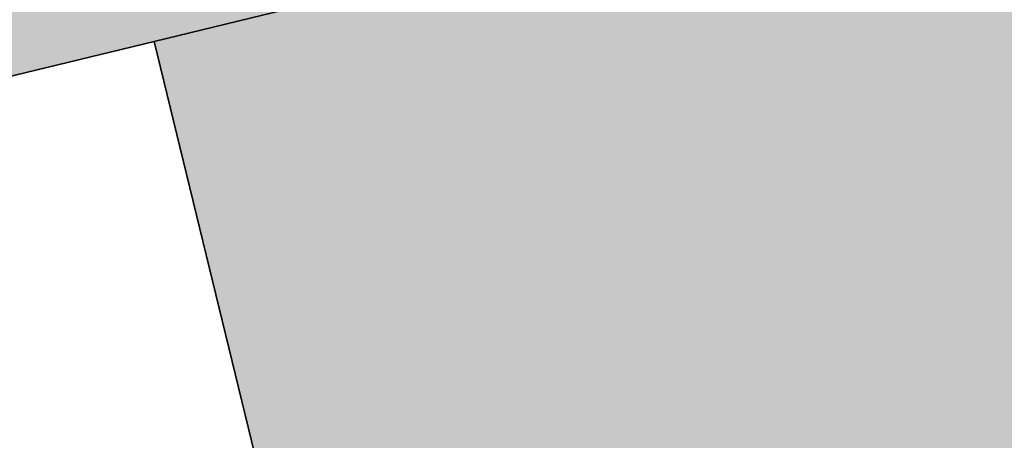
# Model space of a CAD drawing. Header units: millimetres. Extents: x 234268570 to 234468570, y 557551952 to 557751952.
# Tile 13 of 36: x 234279642 to 234283578, y 557698594 to 557700275. Entities that reach past the tile are written whole.
import ezdxf

# ---------------------------------------------------------------- set-up
doc = ezdxf.new("R2010")
doc.units = ezdxf.units.MM
doc.header["$LTSCALE"] = 500
for name, color, linetype in [('BEGROEIDTERREINDEEL', 8, 'CONTINUOUS'), ('BL$1----_ARCERING', 8, 'CONTINUOUS'), ('WEGDEEL', 8, 'CONTINUOUS')]:
    doc.layers.add(name, color=color, linetype=linetype)

msp = doc.modelspace()

# ---------------------------------------------------------------- hatches: boundary and pattern name
at = {"layer": 'BL$1----_ARCERING', "linetype": 'Continuous'}
h = msp.add_hatch(dxfattribs=at)
h.set_pattern_fill('AR-B88', color=8, scale=3, angle=284)
h.set_pattern_definition([(284, (0, 0), (591.4922747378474, 147.4755875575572), []), (14.00000000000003, (0, 0), (517.7544809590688, 443.221724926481), [609.5999999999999, -609.5999999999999])])
h.paths.add_polyline_path([(234306950.1165402, 557641627), (234307246.1165402, 557640345), (234307401.1165402, 557639646), (234308820.1165402, 557639973), (234308366.1165402, 557641942), (234308361.1165402, 557641966), (234308356.1165402, 557641991), (234308351.1165402, 557642016), (234308347.1165402, 557642040), (234308344.1165402, 557642065), (234308340.1165402, 557642090), (234308337.1165402, 557642115), (234308335.1165402, 557642140), (234308333.1165402, 557642165), (234308331.1165402, 557642190), (234308329.1165402, 557642215), (234308329.1165402, 557642240), (234308328.1165402, 557642265), (234308328.1165402, 557642290), (234308328.1165402, 557642315), (234308329.1165402, 557642340), (234308330.1165402, 557642365), (234308331.1165402, 557642390), (234308333.1165402, 557642415), (234308335.1165402, 557642440), (234308338.1165402, 557642465), (234308341.1165402, 557642489), (234308344.1165402, 557642514), (234308348.1165402, 557642539), (234308352.1165402, 557642564), (234308357.1165402, 557642588), (234308362.1165402, 557642613), (234308367.1165402, 557642637), (234308373.1165402, 557642662), (234308379.1165402, 557642686), (234308385.1165402, 557642710), (234308392.1165402, 557642734), (234308399.1165402, 557642758), (234308407.1165402, 557642782), (234308415.1165402, 557642806), (234308423.1165402, 557642829), (234308432.1165402, 557642853), (234308441.1165402, 557642876), (234308451.1165402, 557642899), (234308461.1165402, 557642922), (234308471.1165402, 557642945), (234308482.1165402, 557642968), (234308492.1165402, 557642990), (234308504.1165402, 557643013), (234308515.1165402, 557643035), (234308527.1165402, 557643057), (234308540.1165402, 557643079), (234308552.1165402, 557643100), (234308565.1165402, 557643122), (234308579.1165402, 557643143), (234308593.1165402, 557643164), (234308607.1165402, 557643184), (234308621.1165402, 557643205), (234308636.1165402, 557643225), (234308651.1165402, 557643245), (234308666.1165402, 557643265), (234308682.1165402, 557643285), (234308697.1165402, 557643304), (234308714.1165402, 557643323), (234308730.1165402, 557643342), (234308747.1165402, 557643360), (234308764.1165402, 557643379), (234308782.1165402, 557643397), (234308799.1165402, 557643414), (234308817.1165402, 557643432), (234308835.1165402, 557643449), (234308854.1165402, 557643466), (234308873.1165402, 557643482), (234308892.1165402, 557643499), (234308911.1165402, 557643515), (234308931.1165402, 557643530), (234308950.1165402, 557643546), (234308970.1165402, 557643561), (234308991.1165402, 557643575), (234309011.1165402, 557643590), (234309032.1165402, 557643604), (234309053.1165402, 557643617), (234309074.1165402, 557643631), (234309095.1165402, 557643644), (234309117.1165402, 557643657), (234309139.1165402, 557643669), (234309161.1165402, 557643681), (234309183.1165402, 557643693), (234309205.1165402, 557643704), (234309228.1165402, 557643715), (234309250.1165402, 557643726), (234309273.1165402, 557643736), (234309296.1165402, 557643746), (234309319.1165402, 557643755), (234309343.1165402, 557643764), (234309366.1165402, 557643773), (234309390.1165402, 557643782), (234309413.1165402, 557643790), (234309437.1165402, 557643797), (234309461.1165402, 557643805), (234309485.1165402, 557643812), (234309509.1165402, 557643818), (234309534.1165402, 557643824), (234309558.1165402, 557643830), (234370932.1165402, 557658606), (234428477.1165402, 557672357), (234428132.1165402, 557673747), (234367008.1165402, 557659153), (234337363.1165402, 557652016), (234334570.1165402, 557651343), (234310076.1165402, 557645446), (234309224.1165402, 557645241), (234309221.1165402, 557645240), (234309218.1165402, 557645240), (234309216.1165402, 557645239), (234309213.1165402, 557645238), (234309210.1165402, 557645238), (234309207.1165402, 557645237), (234309204.1165402, 557645237), (234309201.1165402, 557645236), (234309199.1165402, 557645235), (234309196.1165402, 557645235), (234309193.1165402, 557645234), (234309190.1165402, 557645233), (234309187.1165402, 557645233), (234309184.1165402, 557645232), (234309182.1165402, 557645231), (234309179.1165402, 557645231), (234309176.1165402, 557645230), (234309173.1165402, 557645229), (234309170.1165402, 557645228), (234309168.1165402, 557645228), (234309165.1165402, 557645227), (234309162.1165402, 557645226), (234309159.1165402, 557645226), (234309156.1165402, 557645225), (234309153.1165402, 557645224), (234309151.1165402, 557645224), (234309148.1165402, 557645223), (234309145.1165402, 557645222), (234309142.1165402, 557645221), (234309139.1165402, 557645221), (234309137.1165402, 557645220), (234309134.1165402, 557645219), (234309131.1165402, 557645219), (234309128.1165402, 557645218), (234309125.1165402, 557645217), (234309123.1165402, 557645216), (234309120.1165402, 557645216), (234309117.1165402, 557645215), (234309114.1165402, 557645214), (234309111.1165402, 557645213), (234309109.1165402, 557645213), (234309106.1165402, 557645212), (234309103.1165402, 557645211), (234309100.1165402, 557645210), (234309097.1165402, 557645209), (234309095.1165402, 557645209), (234309092.1165402, 557645208), (234309089.1165402, 557645207), (234309086.1165402, 557645206), (234309083.1165402, 557645206), (234309081.1165402, 557645205), (234309078.1165402, 557645204), (234309075.1165402, 557645203), (234309072.1165402, 557645202), (234309070.1165402, 557645202), (234309067.1165402, 557645201), (234309064.1165402, 557645200), (234309061.1165402, 557645199), (234309058.1165402, 557645198), (234309056.1165402, 557645198), (234309053.1165402, 557645197), (234309050.1165402, 557645196), (234309047.1165402, 557645195), (234309045.1165402, 557645194), (234309042.1165402, 557645193), (234309039.1165402, 557645193), (234309036.1165402, 557645192), (234309033.1165402, 557645191), (234309031.1165402, 557645190), (234309028.1165402, 557645189), (234309025.1165402, 557645188), (234309022.1165402, 557645187), (234309020.1165402, 557645187), (234309017.1165402, 557645186), (234309014.1165402, 557645185), (234309011.1165402, 557645184), (234309009.1165402, 557645183), (234309006.1165402, 557645182), (234309003.1165402, 557645181), (234309000.1165402, 557645180), (234308997.1165402, 557645180), (234308995.1165402, 557645179), (234308992.1165402, 557645178), (234308989.1165402, 557645177), (234308986.1165402, 557645176), (234308984.1165402, 557645175), (234308981.1165402, 557645174), (234308978.1165402, 557645173), (234308975.1165402, 557645172), (234308973.1165402, 557645171), (234308970.1165402, 557645170), (234308967.1165402, 557645170), (234308964.1165402, 557645169), (234308962.1165402, 557645168), (234308959.1165402, 557645167), (234308956.1165402, 557645166), (234308953.1165402, 557645165), (234308951.1165402, 557645164), (234308948.1165402, 557645163), (234308905.1165402, 557645148), (234308863.1165402, 557645133), (234308821.1165402, 557645117), (234308779.1165402, 557645101), (234308738.1165402, 557645084), (234308696.1165402, 557645066), (234308655.1165402, 557645048), (234308615.1165402, 557645029), (234308574.1165402, 557645009), (234308534.1165402, 557644989), (234308494.1165402, 557644969), (234308454.1165402, 557644947), (234308415.1165402, 557644925), (234308376.1165402, 557644903), (234308338.1165402, 557644880), (234308299.1165402, 557644856), (234308261.1165402, 557644832), (234308224.1165402, 557644808), (234308187.1165402, 557644782), (234308150.1165402, 557644756), (234308114.1165402, 557644730), (234308077.1165402, 557644703), (234308042.1165402, 557644676), (234308007.1165402, 557644648), (234307972.1165402, 557644619), (234307938.1165402, 557644590), (234307904.1165402, 557644561), (234307870.1165402, 557644531), (234307837.1165402, 557644500), (234307805.1165402, 557644469), (234307772.1165402, 557644438), (234307741.1165402, 557644406), (234307710.1165402, 557644374), (234307679.1165402, 557644341), (234307649.1165402, 557644308), (234307619.1165402, 557644274), (234307590.1165402, 557644240), (234307561.1165402, 557644205), (234307533.1165402, 557644170), (234307505.1165402, 557644135), (234307478.1165402, 557644099), (234307452.1165402, 557644062), (234307426.1165402, 557644026), (234307400.1165402, 557643989), (234307375.1165402, 557643951), (234307351.1165402, 557643914), (234307327.1165402, 557643876), (234307304.1165402, 557643837), (234307281.1165402, 557643798), (234307259.1165402, 557643759), (234307237.1165402, 557643720), (234307216.1165402, 557643680), (234307196.1165402, 557643640), (234307176.1165402, 557643599), (234307157.1165402, 557643559), (234307139.1165402, 557643518), (234307121.1165402, 557643477), (234307103.1165402, 557643435), (234307087.1165402, 557643393), (234307071.1165402, 557643351), (234307055.1165402, 557643309), (234307040.1165402, 557643267), (234307026.1165402, 557643224), (234307012.1165402, 557643181), (234306999.1165402, 557643138), (234306987.1165402, 557643095), (234306976.1165402, 557643052), (234306965.1165402, 557643008), (234306954.1165402, 557642964), (234306944.1165402, 557642920), (234306935.1165402, 557642876), (234306927.1165402, 557642832), (234306919.1165402, 557642788), (234306912.1165402, 557642744), (234306906.1165402, 557642699), (234306900.1165402, 557642655), (234306895.1165402, 557642610), (234306890.1165402, 557642565), (234306886.1165402, 557642520), (234306883.1165402, 557642476), (234306881.1165402, 557642431), (234306879.1165402, 557642386), (234306878.1165402, 557642341), (234306877.1165402, 557642296), (234306878.1165402, 557642251), (234306878.1165402, 557642206), (234306880.1165402, 557642161), (234306882.1165402, 557642116), (234306885.1165402, 557642071), (234306889.1165402, 557642027), (234306893.1165402, 557641982), (234306898.1165402, 557641937), (234306903.1165402, 557641892), (234306909.1165402, 557641848), (234306916.1165402, 557641804), (234306924.1165402, 557641759), (234306932.1165402, 557641715), (234306941.1165402, 557641671)])
h.paths.add_polyline_path([(234428132.1165402, 557673747), (234428477.1165402, 557672357), (234431180.1165402, 557672958), (234431686.1165402, 557672854), (234432157.1165402, 557672642), (234432571.1165402, 557672333), (234432908.1165402, 557671942), (234437108.1165402, 557657075), (234439318.1165402, 557649251), (234441505.1165402, 557641510), (234444900.1165402, 557629226), (234445176.1165402, 557629405), (234445606.1165402, 557629819), (234445950.1165402, 557630307), (234446195.1165402, 557630852), (234446332.1165402, 557631433), (234446357.1165402, 557632029), (234446268.1165402, 557632620), (234443163.1165402, 557643672), (234440883.1165402, 557651814), (234437360.1165402, 557664338), (234435079.1165402, 557672482), (234434861.1165402, 557673026), (234434541.1165402, 557673517), (234434131.1165402, 557673937), (234433647.1165402, 557674268), (234433108.1165402, 557674498), (234432534.1165402, 557674619), (234431948.1165402, 557674626), (234431372.1165402, 557674518)])
h.paths.add_polyline_path([(234395868.6727446, 557670627.3045737), (234397813.5330208, 557671093.6933666), (234396769.2826927, 557675448.2597986), (234394678.5578955, 557674946.8918461), (234394538.6412576, 557675530.349929), (234392731.9658506, 557675097.0986704), (234392657.33382, 557675069.9348328), (234392572.7253198, 557675010.6913232), (234392515.20704, 557674939.6996341), (234392463.5838894, 557674756.748122), (234392473.233341, 557674675.1300833), (234393410.9898885, 557670764.6470586), (234393424.785165, 557670651.7534856), (234393396.5112794, 557670491.4043123), (234393322.5026043, 557670360.8405868), (234395790.6377385, 557670952.7137301)])
h.paths.add_polyline_path([(234397741.7128305, 557675681.454195), (234398744.4487353, 557671500.0046016), (234405554.950569, 557673133.2025071), (234405423.7862383, 557673194.6915572), (234405276.8432903, 557673317.9913306), (234405192.2421799, 557673438.8142378), (234405158.8434172, 557673510.4381157), (234405131.4737423, 557673597.243634), (234404198.6961564, 557677486.9641861), (234404171.5323185, 557677561.5962174), (234404150.2554933, 557677598.4487597), (234404099.2041771, 557677659.2893491), (234404041.2971201, 557677703.7229967), (234403969.3165701, 557677737.2880784), (234403867.5978405, 557677755.2238349), (234403776.7275693, 557677745.6966957), (234403916.6442072, 557677162.2386127)])
h.paths.add_polyline_path([(234268737.1165402, 557697496), (234274508.8633291, 557698833.3559633), (234274513.1165402, 557698815), (234280800.1165402, 557700338), (234279848.1165402, 557704307), (234279408.1165402, 557704314), (234278909.1165402, 557704295), (234278571.1165402, 557704265), (234278194.1165402, 557704217), (234277879.1165402, 557704163), (234278395.1165402, 557702072), (234268570.1165402, 557699687.220994), (234268570.1165402, 557697452.93622)])
h.paths.add_polyline_path([(234429539.1165402, 557680241), (234426728.1165402, 557679572), (234427203.2396526, 557677492.7190192), (234430424.1165402, 557678257), (234430974.1165402, 557678492), (234431466.1165402, 557678831), (234431881.1165402, 557679261), (234432202.1165402, 557679764), (234432418.1165402, 557680322), (234432521.9883997, 557680911.0865887), (234432501.1165402, 557681508), (234432365.1165402, 557682090), (234421468.6165402, 557719904), (234413816.1165402, 557746880), (234413642.1165402, 557747269), (234413403.6165402, 557747646.5), (234413172.1165402, 557747925), (234412742.1165402, 557748304.5), (234412228.6165402, 557748607), (234411852.1165402, 557748753), (234411056.1165402, 557748890), (234410317.9377235, 557748825.4177219), (234396082.0713584, 557745774.2001586), (234396538.1165402, 557743490), (234410667.1165402, 557746484), (234410893.1165402, 557746494), (234411108.6165402, 557746448), (234411242.1165402, 557746388), (234411460.1165402, 557746217), (234411600.1165402, 557746012), (234430070.1165402, 557681657), (234430087.1165402, 557681262), (234429999.1165402, 557680876), (234429812.1165402, 557680528)])
h.paths.add_polyline_path([(234324675.1068088, 557608570.7459813), (234325988.1165402, 557607469), (234345896.1165402, 557627806), (234345275.1165402, 557628327), (234343860.1165402, 557630007), (234343682.1165402, 557630292), (234317175.1165402, 557623862), (234313081.1156679, 557640937.9935869), (234343721.1552511, 557648259.7623645), (234342890.7491985, 557651734.8344533), (234346364.9342512, 557652565.0285391), (234347191.7418709, 557649116.1680013), (234352063.1165402, 557650284), (234355804.6165402, 557652540), (234360278.1165402, 557654626.0273088), (234365230.1165402, 557656381), (234368613.1165402, 557657232), (234371453.1165402, 557657779), (234375475.1165402, 557658248), (234379522.1165402, 557658366), (234382699.6165402, 557658212), (234384139.1165401, 557658072), (234388998.2453396, 557659250.5032992), (234388168.0456874, 557662724.7116466), (234321522.593664, 557646701.2345097), (234321716.5652764, 557645913.7888036), (234309238.8916487, 557642840.1616895), (234309078.959506, 557642521.4247881), (234309078.959506, 557642139.4671592), (234314146.2925714, 557623227.9227004), (234310854.0324091, 557622433.4985875), (234311026.1084929, 557620596.2743809), (234314595.1919502, 557621552.6074111), (234314805.0941958, 557620769.241566), (234311864.9975916, 557619981.4450551), (234311234.3068494, 557606287.0714685), (234312924.7798964, 557609912.3026167), (234320356.3996725, 557606446.8814027), (234318449.99103, 557602657.2018486), (234322855.8020079, 557607063.0133957), (234322282.3384084, 557607636.4769952), (234342081.3282816, 557627435.4668685), (234342796.7781013, 557626721.1496159)])
h.paths.add_polyline_path([(234321472.4951051, 557609290.6018465), (234332085.4097595, 557619903.5165008), (234319707.0025151, 557616586.7322762)], flags=16)
h.paths.add_polyline_path([(234323750.0781502, 557619072.341565), (234333649.7149445, 557621467.8216858), (234338826.0230149, 557626644.1297562), (234322853.1377419, 557622779.0658209)], flags=16)
h.paths.add_polyline_path([(234318005.1165402, 557623620), (234320970.1165402, 557624337), (234322324.8952376, 557618726.8714257), (234319360.8952376, 557618010.8714257)], flags=16)
h.paths.add_polyline_path([(234391642.2307401, 557663554.9057323), (234392481.3434857, 557660095.1301756), (234422334.6467592, 557667335.7096561), (234421719.5236706, 557669909.8684905), (234399845.4452122, 557664682.8209124), (234399704.6165402, 557665481.5)], flags=16)
h.paths.add_polyline_path([(234431007.1377665, 557647231.0693854), (234439199.7366312, 557649531.0369318), (234444900.1165402, 557629226), (234444675.1165402, 557629080), (234444121.1165402, 557628855), (234441461.1165402, 557628232), (234434854.1165402, 557631401)])
h = msp.add_hatch(dxfattribs=at)
h.set_pattern_fill('AR-HBONE', color=8, scale=3)
h.set_pattern_definition([(45, (0, 0), (0, 431.0522938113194), [914.4000000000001, -304.8]), (135, (215.526, 215.526), (4.263256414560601e-14, 431.0522938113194), [914.4000000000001, -304.8])])
h.paths.add_polyline_path([(234295416.1165402, 557638155), (234296465.1165402, 557633433), (234302063.1165402, 557634665), (234302037.7726874, 557634783.3546388), (234308191.1165402, 557636101), (234306936.6165402, 557641693), (234306885.1165402, 557642071), (234306892.6165402, 557642587.5), (234307005.6165402, 557643159.5), (234307281.1165402, 557643798), (234307604.6165402, 557644257), (234307921.1165402, 557644575.5), (234308395.6165402, 557644914), (234308675.6165402, 557645057), (234308948.0437178, 557645163.3090593), (234308071.1165402, 557648885), (234307586.1165402, 557648829), (234306923.1165402, 557648887), (234306413.1165402, 557649042), (234305941.1165402, 557649288), (234305443.6165402, 557649695.5), (234305108.6165402, 557650109.5), (234304883.1165402, 557650517), (234304709.1165402, 557651021), (234298552.1165402, 557649587), (234300419.1165402, 557641782), (234300542.1165402, 557641265), (234300504.1165402, 557640746), (234300163.1165402, 557639751), (234299643.1165402, 557639197), (234298928.1165402, 557638912)])
h.paths.add_polyline_path([(234268570.1165402, 557627312.546389), (234272767.1165402, 557628232), (234287965.1165402, 557631558), (234290296.1165402, 557632069), (234293284.1165402, 557632758), (234295223.1165402, 557633160), (234294159.1165402, 557637883), (234287296.1165402, 557636348), (234285938.1165402, 557636049), (234268570.1165402, 557632234.621494)])
h.paths.add_polyline_path([(234304243.1165402, 557611213), (234303601.1165402, 557604155), (234304105.1165402, 557604109), (234309765.1165402, 557603595), (234309917.1165402, 557605338), (234310040.1165402, 557606689), (234310478.1165402, 557611481), (234310800.1165402, 557616064), (234310805.1165402, 557616106), (234310810.1165402, 557616149), (234310815.1165402, 557616191), (234310820.1165402, 557616234), (234310824.1165402, 557616277), (234310829.1165402, 557616319), (234310834.1165402, 557616362), (234310838.1165402, 557616404), (234310843.1165402, 557616447), (234310847.1165402, 557616489), (234310851.1165402, 557616532), (234310855.1165402, 557616574), (234310859.1165402, 557616617), (234310863.1165402, 557616660), (234310867.1165402, 557616702), (234310871.1165402, 557616745), (234310875.1165402, 557616787), (234310878.1165402, 557616830), (234310882.1165402, 557616873), (234310885.1165402, 557616915), (234310889.1165402, 557616958), (234310892.1165402, 557617001), (234310895.1165402, 557617043), (234310898.1165402, 557617086), (234310901.1165402, 557617129), (234310904.1165402, 557617171), (234310907.1165402, 557617214), (234310910.1165402, 557617257), (234310913.1165402, 557617299), (234310915.1165402, 557617342), (234310918.1165402, 557617385), (234310920.1165402, 557617428), (234310923.1165402, 557617470), (234310925.1165402, 557617513), (234310927.1165402, 557617556), (234310929.1165402, 557617598), (234310932.1165402, 557617641), (234310933.1165402, 557617684), (234310935.1165402, 557617727), (234310937.1165402, 557617769), (234310939.1165402, 557617812), (234310940.1165402, 557617855), (234310942.1165402, 557617898), (234310943.1165402, 557617940), (234310945.1165402, 557617983), (234310946.1165402, 557618026), (234310947.1165402, 557618069), (234310948.1165402, 557618112), (234310950.1165402, 557618154), (234310950.1165402, 557618197), (234310951.1165402, 557618240), (234310952.1165402, 557618283), (234310953.1165402, 557618325), (234310953.1165402, 557618368), (234310954.1165402, 557618411), (234310954.1165402, 557618454), (234310955.1165402, 557618497), (234310955.1165402, 557618539), (234310955.1165402, 557618582), (234310955.1165402, 557618625), (234310955.1165402, 557618668), (234310955.1165402, 557618710), (234310955.1165402, 557618753), (234310955.1165402, 557618796), (234310955.1165402, 557618839), (234310954.1165402, 557618882), (234310954.1165402, 557618924), (234310953.1165402, 557618967), (234310953.1165402, 557619010), (234310952.1165402, 557619053), (234310951.1165402, 557619096), (234310950.1165402, 557619138), (234310949.1165402, 557619181), (234310948.1165402, 557619224), (234310947.1165402, 557619267), (234310946.1165402, 557619309), (234310944.1165402, 557619352), (234310943.1165402, 557619395), (234310941.1165402, 557619438), (234310940.1165402, 557619480), (234310938.1165402, 557619523), (234310936.1165402, 557619566), (234310935.1165402, 557619609), (234310933.1165402, 557619651), (234310931.1165402, 557619694), (234310929.1165402, 557619737), (234310926.1165402, 557619780), (234310924.1165402, 557619822), (234310922.1165402, 557619865), (234310920.1165402, 557619908), (234310917.1165402, 557619950), (234310914.1165402, 557619993), (234310912.1165402, 557620036), (234310909.1165402, 557620079), (234310906.1165402, 557620121), (234310903.1165402, 557620164), (234310900.1165402, 557620207), (234310897.1165402, 557620249), (234310894.1165402, 557620292), (234310885.1165402, 557620405), (234310876.1165402, 557620518), (234310867.1165402, 557620631), (234310858.1165402, 557620744), (234310849.1165402, 557620857), (234310839.1165402, 557620970), (234310829.1165402, 557621083), (234310819.1165402, 557621196), (234310809.1165402, 557621309), (234310799.1165402, 557621422), (234310789.1165402, 557621535), (234310778.1165402, 557621648), (234310768.1165402, 557621761), (234310757.1165402, 557621874), (234310746.1165402, 557621987), (234310735.1165402, 557622100), (234310723.1165402, 557622213), (234310712.1165402, 557622325), (234310700.1165402, 557622438), (234310689.1165402, 557622551), (234310677.1165402, 557622664), (234310665.1165402, 557622777), (234310652.1165402, 557622889), (234310640.1165402, 557623002), (234310627.1165402, 557623115), (234310615.1165402, 557623228), (234310602.1165402, 557623340), (234310589.1165402, 557623453), (234310575.1165402, 557623566), (234310562.1165402, 557623678), (234310549.1165402, 557623791), (234310535.1165402, 557623903), (234310521.1165402, 557624016), (234310507.1165402, 557624128), (234310493.1165402, 557624241), (234310479.1165402, 557624354), (234310464.1165402, 557624466), (234310449.1165402, 557624578), (234310435.1165402, 557624691), (234310420.1165402, 557624803), (234310405.1165402, 557624916), (234310389.1165402, 557625028), (234310374.1165402, 557625141), (234310358.1165402, 557625253), (234310343.1165402, 557625365), (234310327.1165402, 557625478), (234310311.1165402, 557625590), (234310295.1165402, 557625702), (234310278.1165402, 557625814), (234310262.1165402, 557625927), (234310245.1165402, 557626039), (234310228.1165402, 557626151), (234310211.1165402, 557626263), (234310194.1165402, 557626375), (234310177.1165402, 557626487), (234310159.1165402, 557626599), (234310142.1165402, 557626711), (234310124.1165402, 557626823), (234310106.1165402, 557626935), (234310088.1165402, 557627047), (234310070.1165402, 557627159), (234310051.1165402, 557627271), (234310033.1165402, 557627383), (234310014.1165402, 557627495), (234309995.1165402, 557627607), (234309976.1165402, 557627719), (234309957.1165402, 557627830), (234309937.1165402, 557627942), (234309918.1165402, 557628054), (234309898.1165402, 557628166), (234309878.1165402, 557628277), (234309858.1165402, 557628389), (234309838.1165402, 557628500), (234309818.1165402, 557628612), (234309798.1165402, 557628724), (234309777.1165402, 557628835), (234309756.1165402, 557628947), (234309735.1165402, 557629058), (234309714.1165402, 557629170), (234309693.1165402, 557629281), (234309672.1165402, 557629392), (234309650.1165402, 557629504), (234309628.1165402, 557629615), (234309607.1165402, 557629726), (234309585.1165402, 557629838), (234309562.1165402, 557629949), (234309540.1165402, 557630060), (234309518.1165402, 557630171), (234309495.1165402, 557630282), (234309472.1165402, 557630394), (234309449.1165402, 557630505), (234309426.1165402, 557630616), (234309403.1165402, 557630727), (234309379.1165402, 557630838), (234309356.1165402, 557630949), (234309332.1165402, 557631059), (234309308.1165402, 557631170), (234309284.1165402, 557631281), (234309260.1165402, 557631392), (234308465.1165402, 557634892), (234302329.1165402, 557633507), (234303604.1165402, 557627434), (234303620.1165402, 557627358), (234303636.1165402, 557627281), (234303651.1165402, 557627205), (234303667.1165402, 557627128), (234303683.1165402, 557627052), (234303698.1165402, 557626976), (234303714.1165402, 557626899), (234303729.1165402, 557626823), (234303744.1165402, 557626746), (234303759.1165402, 557626670), (234303774.1165402, 557626593), (234303789.1165402, 557626517), (234303804.1165402, 557626440), (234303819.1165402, 557626363), (234303834.1165402, 557626287), (234303848.1165402, 557626210), (234303863.1165402, 557626134), (234303877.1165402, 557626057), (234303892.1165402, 557625980), (234303906.1165402, 557625904), (234303920.1165402, 557625827), (234303934.1165402, 557625750), (234303948.1165402, 557625673), (234303962.1165402, 557625597), (234303976.1165402, 557625520), (234303990.1165402, 557625443), (234304004.1165402, 557625366), (234304017.1165402, 557625290), (234304031.1165402, 557625213), (234304044.1165402, 557625136), (234304057.1165402, 557625059), (234304071.1165402, 557624982), (234304084.1165402, 557624905), (234304097.1165402, 557624829), (234304110.1165402, 557624752), (234304123.1165402, 557624675), (234304136.1165402, 557624598), (234304149.1165402, 557624521), (234304161.1165402, 557624444), (234304174.1165402, 557624367), (234304186.1165402, 557624290), (234304199.1165402, 557624213), (234304211.1165402, 557624136), (234304223.1165402, 557624059), (234304235.1165402, 557623982), (234304247.1165402, 557623905), (234304259.1165402, 557623828), (234304271.1165402, 557623751), (234304283.1165402, 557623674), (234304295.1165402, 557623596), (234304306.1165402, 557623519), (234304318.1165402, 557623442), (234304330.1165402, 557623365), (234304341.1165402, 557623288), (234304352.1165402, 557623211), (234304363.1165402, 557623133), (234304375.1165402, 557623056), (234304386.1165402, 557622979), (234304397.1165402, 557622902), (234304407.1165402, 557622825), (234304418.1165402, 557622747), (234304429.1165402, 557622670), (234304439.1165402, 557622593), (234304450.1165402, 557622516), (234304460.1165402, 557622438), (234304471.1165402, 557622361), (234304481.1165402, 557622284), (234304491.1165402, 557622206), (234304501.1165402, 557622129), (234304511.1165402, 557622052), (234304521.1165402, 557621974), (234304531.1165402, 557621897), (234304541.1165402, 557621819), (234304550.1165402, 557621742), (234304560.1165402, 557621665), (234304570.1165402, 557621587), (234304579.1165402, 557621510), (234304588.1165402, 557621432), (234304597.1165402, 557621355), (234304607.1165402, 557621278), (234304616.1165402, 557621200), (234304625.1165402, 557621123), (234304634.1165402, 557621045), (234304642.1165402, 557620968), (234304651.1165402, 557620890), (234304660.1165402, 557620813), (234304668.1165402, 557620735), (234304677.1165402, 557620657), (234304685.1165402, 557620580), (234304693.1165402, 557620502), (234304702.1165402, 557620425), (234304710.1165402, 557620347), (234304718.1165402, 557620270), (234304726.1165402, 557620192), (234304733.1165402, 557620114), (234304741.1165402, 557620037), (234304749.1165402, 557619959), (234304756.1165402, 557619882), (234304764.1165402, 557619804), (234304774.1165402, 557619586), (234304771.1165402, 557619345), (234304773.1165402, 557619325), (234304774.1165402, 557619305), (234304776.1165402, 557619285), (234304778.1165402, 557619265), (234304779.1165402, 557619245), (234304781.1165402, 557619225), (234304782.1165402, 557619205), (234304783.1165402, 557619185), (234304785.1165402, 557619165), (234304786.1165402, 557619145), (234304787.1165402, 557619125), (234304789.1165402, 557619105), (234304790.1165402, 557619085), (234304791.1165402, 557619064), (234304792.1165402, 557619044), (234304793.1165402, 557619024), (234304795.1165402, 557619004), (234304796.1165402, 557618984), (234304797.1165402, 557618964), (234304798.1165402, 557618944), (234304798.1165402, 557618924), (234304799.1165402, 557618904), (234304800.1165402, 557618884), (234304801.1165402, 557618864), (234304802.1165402, 557618844), (234304803.1165402, 557618824), (234304803.1165402, 557618804), (234304804.1165402, 557618783), (234304805.1165402, 557618763), (234304805.1165402, 557618743), (234304806.1165402, 557618723), (234304806.1165402, 557618703), (234304807.1165402, 557618683), (234304807.1165402, 557618663), (234304807.1165402, 557618643), (234304808.1165402, 557618623), (234304808.1165402, 557618603), (234304808.1165402, 557618583), (234304809.1165402, 557618563), (234304809.1165402, 557618542), (234304809.1165402, 557618522), (234304809.1165402, 557618502), (234304809.1165402, 557618482), (234304809.1165402, 557618462), (234304809.1165402, 557618442), (234304809.1165402, 557618422), (234304809.1165402, 557618402), (234304809.1165402, 557618382), (234304809.1165402, 557618362), (234304809.1165402, 557618342), (234304809.1165402, 557618321), (234304808.1165402, 557618301), (234304808.1165402, 557618281), (234304808.1165402, 557618261), (234304807.1165402, 557618241), (234304807.1165402, 557618221), (234304807.1165402, 557618201), (234304806.1165402, 557618181), (234304806.1165402, 557618161), (234304805.1165402, 557618141), (234304805.1165402, 557618121), (234304804.1165402, 557618101), (234304803.1165402, 557618080), (234304803.1165402, 557618060), (234304802.1165402, 557618040), (234304801.1165402, 557618020), (234304800.1165402, 557618000), (234304799.1165402, 557617980), (234304798.1165402, 557617960), (234304797.1165402, 557617940), (234304797.1165402, 557617920), (234304796.1165402, 557617900), (234304794.1165402, 557617880), (234304793.1165402, 557617860), (234304792.1165402, 557617840), (234304791.1165402, 557617820), (234304790.1165402, 557617800), (234304789.1165402, 557617779), (234304787.1165402, 557617759), (234304786.1165402, 557617739), (234304785.1165402, 557617719), (234304783.1165402, 557617699), (234304782.1165402, 557617679), (234304780.1165402, 557617659), (234304779.1165402, 557617639), (234304777.1165402, 557617619), (234304776.1165402, 557617599), (234304774.1165402, 557617579), (234304773.1165402, 557617559), (234304771.1165402, 557617539), (234304769.1165402, 557617519), (234304767.1165402, 557617499), (234304766.1165402, 557617479), (234304764.1165402, 557617459), (234304762.1165402, 557617439), (234304760.1165402, 557617419), (234304758.1165402, 557617399), (234304756.1165402, 557617379), (234304754.1165402, 557617359)])
h.paths.add_polyline_path([(234268570.1165402, 557576946.840469), (234283804.1165402, 557580905), (234299243.1165402, 557584945), (234299320.1165402, 557584964), (234299397.1165402, 557584984), (234299474.1165402, 557585004), (234299551.1165402, 557585025), (234299628.1165402, 557585046), (234299704.1165402, 557585068), (234299780.1165402, 557585090), (234299857.1165402, 557585113), (234299933.1165402, 557585136), (234300009.1165402, 557585159), (234300085.1165402, 557585183), (234300160.1165402, 557585207), (234300236.1165402, 557585232), (234300311.1165402, 557585257), (234300387.1165402, 557585283), (234300462.1165402, 557585309), (234300537.1165402, 557585336), (234300612.1165402, 557585363), (234300686.1165402, 557585390), (234300761.1165402, 557585418), (234300835.1165402, 557585447), (234300909.1165402, 557585475), (234300983.1165402, 557585505), (234301057.1165402, 557585534), (234301130.1165402, 557585564), (234301204.1165402, 557585595), (234301277.1165402, 557585626), (234301350.1165402, 557585658), (234301423.1165402, 557585689), (234301496.1165402, 557585722), (234301568.1165402, 557585754), (234301640.1165402, 557585788), (234301712.1165402, 557585821), (234301784.1165402, 557585855), (234301856.1165402, 557585890), (234301927.1165402, 557585925), (234301999.1165402, 557585960), (234302070.1165402, 557585996), (234302141.1165402, 557586032), (234302211.1165402, 557586068), (234302282.1165402, 557586105), (234302352.1165402, 557586143), (234302422.1165402, 557586181), (234302491.1165402, 557586219), (234302561.1165402, 557586258), (234302630.1165402, 557586297), (234302699.1165402, 557586336), (234302768.1165402, 557586376), (234302837.1165402, 557586417), (234302905.1165402, 557586457), (234302973.1165402, 557586498), (234303041.1165402, 557586540), (234303108.1165402, 557586582), (234303176.1165402, 557586624), (234303243.1165402, 557586667), (234303310.1165402, 557586710), (234303376.1165402, 557586754), (234303442.1165402, 557586798), (234303508.1165402, 557586842), (234303574.1165402, 557586887), (234303640.1165402, 557586932), (234303705.1165402, 557586977), (234303770.1165402, 557587023), (234303834.1165402, 557587069), (234303899.1165402, 557587116), (234303963.1165402, 557587163), (234304027.1165402, 557587211), (234304090.1165402, 557587258), (234304154.1165402, 557587307), (234304217.1165402, 557587355), (234304279.1165402, 557587404), (234304342.1165402, 557587453), (234304404.1165402, 557587503), (234304466.1165402, 557587553), (234304527.1165402, 557587604), (234304588.1165402, 557587654), (234304649.1165402, 557587705), (234304710.1165402, 557587757), (234304770.1165402, 557587809), (234304830.1165402, 557587861), (234304890.1165402, 557587914), (234304949.1165402, 557587967), (234305008.1165402, 557588020), (234305067.1165402, 557588074), (234305125.1165402, 557588128), (234305183.1165402, 557588182), (234305241.1165402, 557588237), (234305299.1165402, 557588292), (234305356.1165402, 557588347), (234305412.1165402, 557588403), (234305469.1165402, 557588459), (234305525.1165402, 557588515), (234305581.1165402, 557588572), (234305636.1165402, 557588629), (234305691.1165402, 557588686), (234305746.1165402, 557588744), (234305800.1165402, 557588802), (234305854.1165402, 557588860), (234305908.1165402, 557588919), (234305911.1165402, 557588922), (234305913.1165402, 557588925), (234305916.1165402, 557588928), (234305919.1165402, 557588931), (234305922.1165402, 557588934), (234305924.1165402, 557588937), (234305927.1165402, 557588940), (234305930.1165402, 557588943), (234305933.1165402, 557588946), (234305935.1165402, 557588949), (234305938.1165402, 557588952), (234305941.1165402, 557588955), (234305944.1165402, 557588958), (234305946.1165402, 557588961), (234305949.1165402, 557588964), (234305952.1165402, 557588967), (234305954.1165402, 557588970), (234305957.1165402, 557588974), (234305960.1165402, 557588977), (234305963.1165402, 557588980), (234305965.1165402, 557588983), (234305968.1165402, 557588986), (234305971.1165402, 557588989), (234305974.1165402, 557588992), (234305976.1165402, 557588995), (234305979.1165402, 557588998), (234305982.1165402, 557589001), (234305984.1165402, 557589004), (234305987.1165402, 557589007), (234305990.1165402, 557589010), (234305993.1165402, 557589013), (234305995.1165402, 557589016), (234305998.1165402, 557589019), (234306001.1165402, 557589022), (234306003.1165402, 557589025), (234306006.1165402, 557589028), (234306009.1165402, 557589031), (234306012.1165402, 557589034), (234306014.1165402, 557589037), (234306017.1165402, 557589040), (234306020.1165402, 557589044), (234306022.1165402, 557589047), (234306025.1165402, 557589050), (234306028.1165402, 557589053), (234306030.1165402, 557589056), (234306033.1165402, 557589059), (234306036.1165402, 557589062), (234306039.1165402, 557589065), (234306041.1165402, 557589068), (234306044.1165402, 557589071), (234306047.1165402, 557589074), (234306049.1165402, 557589077), (234306052.1165402, 557589080), (234306055.1165402, 557589083), (234306057.1165402, 557589086), (234306060.1165402, 557589089), (234306063.1165402, 557589093), (234306065.1165402, 557589096), (234306068.1165402, 557589099), (234306071.1165402, 557589102), (234306074.1165402, 557589105), (234306076.1165402, 557589108), (234306079.1165402, 557589111), (234306082.1165402, 557589114), (234306084.1165402, 557589117), (234306087.1165402, 557589120), (234306090.1165402, 557589123), (234306092.1165402, 557589126), (234306095.1165402, 557589129), (234306098.1165402, 557589132), (234306100.1165402, 557589136), (234306103.1165402, 557589139), (234306106.1165402, 557589142), (234306108.1165402, 557589145), (234306111.1165402, 557589148), (234306114.1165402, 557589151), (234306116.1165402, 557589154), (234306119.1165402, 557589157), (234306122.1165402, 557589160), (234306124.1165402, 557589163), (234306127.1165402, 557589166), (234306130.1165402, 557589169), (234306132.1165402, 557589173), (234306135.1165402, 557589176), (234306138.1165402, 557589179), (234306140.1165402, 557589182), (234306143.1165402, 557589185), (234306146.1165402, 557589188), (234306148.1165402, 557589191), (234306151.1165402, 557589194), (234306154.1165402, 557589197), (234306156.1165402, 557589200), (234306159.1165402, 557589203), (234306162.1165402, 557589207), (234306164.1165402, 557589210), (234306167.1165402, 557589213), (234306170.1165402, 557589216), (234306172.1165402, 557589219), (234306175.1165402, 557589222), (234306210.1165402, 557589264), (234306245.1165402, 557589306), (234306280.1165402, 557589348), (234306315.1165402, 557589390), (234306349.1165402, 557589432), (234306384.1165402, 557589475), (234306418.1165402, 557589517), (234306452.1165402, 557589560), (234306486.1165402, 557589603), (234306519.1165402, 557589646), (234306553.1165402, 557589689), (234306586.1165402, 557589732), (234306619.1165402, 557589775), (234306652.1165402, 557589819), (234306685.1165402, 557589863), (234306718.1165402, 557589906), (234306750.1165402, 557589950), (234306782.1165402, 557589994), (234306815.1165402, 557590039), (234306846.1165402, 557590083), (234306878.1165402, 557590127), (234306910.1165402, 557590172), (234306941.1165402, 557590217), (234306972.1165402, 557590261), (234307003.1165402, 557590306), (234307034.1165402, 557590351), (234307065.1165402, 557590397), (234307095.1165402, 557590442), (234307125.1165402, 557590487), (234307156.1165402, 557590533), (234307185.1165402, 557590579), (234307215.1165402, 557590624), (234307245.1165402, 557590670), (234307274.1165402, 557590716), (234307303.1165402, 557590763), (234307332.1165402, 557590809), (234307361.1165402, 557590855), (234307390.1165402, 557590902), (234307418.1165402, 557590948), (234307446.1165402, 557590995), (234307474.1165402, 557591042), (234307502.1165402, 557591089), (234307530.1165402, 557591136), (234307557.1165402, 557591183), (234307584.1165402, 557591231), (234307612.1165402, 557591278), (234307638.1165402, 557591325), (234307665.1165402, 557591373), (234307692.1165402, 557591421), (234307718.1165402, 557591469), (234307744.1165402, 557591517), (234307770.1165402, 557591565), (234307796.1165402, 557591613), (234307821.1165402, 557591661), (234307847.1165402, 557591709), (234307872.1165402, 557591758), (234307897.1165402, 557591807), (234307922.1165402, 557591855), (234307946.1165402, 557591904), (234307970.1165402, 557591953), (234307995.1165402, 557592002), (234308019.1165402, 557592051), (234308042.1165402, 557592100), (234308066.1165402, 557592149), (234308089.1165402, 557592199), (234308112.1165402, 557592248), (234308135.1165402, 557592298), (234308158.1165402, 557592347), (234308181.1165402, 557592397), (234308203.1165402, 557592447), (234308225.1165402, 557592497), (234308247.1165402, 557592547), (234308269.1165402, 557592597), (234308291.1165402, 557592647), (234308312.1165402, 557592697), (234308333.1165402, 557592747), (234308354.1165402, 557592798), (234308375.1165402, 557592848), (234308395.1165402, 557592899), (234308416.1165402, 557592950), (234308436.1165402, 557593000), (234308456.1165402, 557593051), (234308476.1165402, 557593102), (234308495.1165402, 557593153), (234308514.1165402, 557593204), (234308533.1165402, 557593255), (234308552.1165402, 557593307), (234308571.1165402, 557593358), (234308590.1165402, 557593409), (234308608.1165402, 557593461), (234308626.1165402, 557593512), (234308644.1165402, 557593564), (234308661.1165402, 557593616), (234308679.1165402, 557593667), (234308696.1165402, 557593719), (234308713.1165402, 557593771), (234308730.1165402, 557593823), (234308747.1165402, 557593875), (234308763.1165402, 557593927), (234308769.1165402, 557593947), (234308776.1165402, 557593967), (234308782.1165402, 557593987), (234308788.1165402, 557594008), (234308794.1165402, 557594028), (234308800.1165402, 557594048), (234308806.1165402, 557594068), (234308812.1165402, 557594088), (234308818.1165402, 557594108), (234308824.1165402, 557594129), (234308830.1165402, 557594149), (234308836.1165402, 557594169), (234308842.1165402, 557594189), (234308848.1165402, 557594209), (234308854.1165402, 557594230), (234308860.1165402, 557594250), (234308865.1165402, 557594270), (234308871.1165402, 557594290), (234308877.1165402, 557594311), (234308882.1165402, 557594331), (234308888.1165402, 557594351), (234308894.1165402, 557594372), (234308899.1165402, 557594392), (234308905.1165402, 557594412), (234308910.1165402, 557594433), (234308916.1165402, 557594453), (234308921.1165402, 557594473), (234308927.1165402, 557594494), (234308932.1165402, 557594514), (234308937.1165402, 557594534), (234308943.1165402, 557594555), (234308948.1165402, 557594575), (234308953.1165402, 557594596), (234308958.1165402, 557594616), (234308964.1165402, 557594636), (234308969.1165402, 557594657), (234308974.1165402, 557594677), (234308979.1165402, 557594698), (234308984.1165402, 557594718), (234308989.1165402, 557594739), (234308994.1165402, 557594759), (234308999.1165402, 557594780), (234309004.1165402, 557594800), (234309009.1165402, 557594821), (234309014.1165402, 557594841), (234309018.1165402, 557594862), (234309023.1165402, 557594882), (234309028.1165402, 557594903), (234309033.1165402, 557594923), (234309037.1165402, 557594944), (234309042.1165402, 557594964), (234309047.1165402, 557594985), (234309051.1165402, 557595005), (234309056.1165402, 557595026), (234309060.1165402, 557595046), (234309065.1165402, 557595067), (234309069.1165402, 557595088), (234309074.1165402, 557595108), (234309078.1165402, 557595129), (234309083.1165402, 557595149), (234309087.1165402, 557595170), (234309091.1165402, 557595191), (234309096.1165402, 557595211), (234309100.1165402, 557595232), (234309104.1165402, 557595253), (234309108.1165402, 557595273), (234309112.1165402, 557595294), (234309117.1165402, 557595315), (234309121.1165402, 557595335), (234309125.1165402, 557595356), (234309129.1165402, 557595377), (234309133.1165402, 557595397), (234309137.1165402, 557595418), (234309141.1165402, 557595439), (234309144.1165402, 557595459), (234309148.1165402, 557595480), (234309152.1165402, 557595501), (234309156.1165402, 557595522), (234309160.1165402, 557595542), (234309163.1165402, 557595563), (234309167.1165402, 557595584), (234309171.1165402, 557595604), (234309174.1165402, 557595625), (234309178.1165402, 557595646), (234309182.1165402, 557595667), (234309185.1165402, 557595688), (234309189.1165402, 557595708), (234309192.1165402, 557595729), (234309195.1165402, 557595750), (234309199.1165402, 557595771), (234309202.1165402, 557595791), (234309206.1165402, 557595812), (234309209.1165402, 557595833), (234309212.1165402, 557595854), (234309215.1165402, 557595875), (234309219.1165402, 557595896), (234309222.1165402, 557595916), (234309225.1165402, 557595937), (234309228.1165402, 557595958), (234309431.1165402, 557598977), (234309765.1165402, 557603595), (234304105.1165402, 557604109), (234303663.1165402, 557599449), (234303104.1165402, 557593943), (234303093.1165402, 557593868), (234303082.1165402, 557593793), (234303069.1165402, 557593718), (234303056.1165402, 557593643), (234303041.1165402, 557593568), (234303026.1165402, 557593494), (234303010.1165402, 557593419), (234302993.1165402, 557593345), (234302975.1165402, 557593271), (234302957.1165402, 557593198), (234302937.1165402, 557593124), (234302917.1165402, 557593051), (234302895.1165402, 557592978), (234302873.1165402, 557592905), (234302850.1165402, 557592833), (234302826.1165402, 557592761), (234302801.1165402, 557592689), (234302775.1165402, 557592617), (234302749.1165402, 557592546), (234302722.1165402, 557592475), (234302693.1165402, 557592405), (234302664.1165402, 557592334), (234302634.1165402, 557592265), (234302604.1165402, 557592195), (234302572.1165402, 557592126), (234302540.1165402, 557592057), (234302507.1165402, 557591989), (234302473.1165402, 557591921), (234302438.1165402, 557591853), (234302402.1165402, 557591786), (234302366.1165402, 557591719), (234302328.1165402, 557591653), (234302290.1165402, 557591587), (234302252.1165402, 557591522), (234302212.1165402, 557591457), (234302172.1165402, 557591392), (234302131.1165402, 557591328), (234302089.1165402, 557591265), (234302046.1165402, 557591202), (234302003.1165402, 557591140), (234301959.1165402, 557591078), (234301914.1165402, 557591016), (234301868.1165402, 557590955), (234301822.1165402, 557590895), (234301775.1165402, 557590835), (234301727.1165402, 557590776), (234301679.1165402, 557590718), (234301630.1165402, 557590660), (234301580.1165402, 557590602), (234301529.1165402, 557590545), (234301478.1165402, 557590489), (234301426.1165402, 557590434), (234301374.1165402, 557590379), (234301321.1165402, 557590324), (234301267.1165402, 557590271), (234301213.1165402, 557590217), (234301157.1165402, 557590165), (234301102.1165402, 557590113), (234301045.1165402, 557590062), (234300989.1165402, 557590012), (234300931.1165402, 557589962), (234300873.1165402, 557589913), (234300814.1165402, 557589865), (234300755.1165402, 557589817), (234300695.1165402, 557589770), (234300635.1165402, 557589724), (234300574.1165402, 557589678), (234300513.1165402, 557589634), (234300451.1165402, 557589590), (234300388.1165402, 557589546), (234300325.1165402, 557589504), (234300262.1165402, 557589462), (234300198.1165402, 557589421), (234300133.1165402, 557589381), (234300068.1165402, 557589341), (234300003.1165402, 557589303), (234299937.1165402, 557589265), (234299870.1165402, 557589228), (234299804.1165402, 557589191), (234299736.1165402, 557589156), (234299669.1165402, 557589121), (234299601.1165402, 557589087), (234299532.1165402, 557589054), (234299463.1165402, 557589022), (234299394.1165402, 557588990), (234299325.1165402, 557588960), (234299255.1165402, 557588930), (234299184.1165402, 557588901), (234299114.1165402, 557588873), (234299043.1165402, 557588846), (234298972.1165402, 557588819), (234298900.1165402, 557588794), (234298828.1165402, 557588769), (234298756.1165402, 557588745), (234298683.1165402, 557588722), (234298611.1165402, 557588700), (234298538.1165402, 557588679), (234298464.1165402, 557588658), (234298391.1165402, 557588639), (234292592.1165402, 557587128), (234279833.1165402, 557583793), (234268570.1165402, 557580862.754458)])
edge = h.paths.add_edge_path()
edge.add_line((234297060.1165388, 557708399), (234296977.1165311, 557708357.9999982))
edge.add_line((234296977.1165311, 557708357.9999982), (234296894.1165438, 557708316.0000017))
edge.add_line((234296894.1165438, 557708316.0000017), (234296812.1165396, 557708272.999999))
edge.add_line((234296812.1165396, 557708272.999999), (234296775.8416833, 557708239.9984113))
edge.add_arc((234300574.1464776, 557701318.6428963), 7895.07957371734, 115.7307056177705, 118.75712050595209, ccw=False)
edge.add_line((234297146.5614555, 557708430.8818119), (234297060.1165388, 557708399))
h = msp.add_hatch(dxfattribs=at)
h.set_pattern_fill('AR-CONC', color=104, scale=3)
h.set_pattern_definition([(49.99999999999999, (0, 0), (546.554006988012, -47.81725661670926), [57.15000000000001, -628.6500000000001]), (355, (0, 0), (-105.730264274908, 573.1705357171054), [45.72, -502.92175251]), (100.4514447, (45.546021, -3.9847605), (440.8237412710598, 525.3532557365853), [48.5700264, -534.2707337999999]), (46.18420000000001, (0, 152.4), (813.2371226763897, -126.1269837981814), [85.725, -942.9749999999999]), (96.63555760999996, (67.7697, 141.8895), (712.212402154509, 742.2783737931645), [72.85506942, -801.4068244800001]), (351.1841511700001, (0, 152.4), (712.2124021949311, 742.278373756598), [68.57990121, -754.37919576]), (21, (76.19999999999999, 114.3), (454.8431738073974, -306.7955945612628), [57.15000000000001, -628.6500000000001]), (326.0000000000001, (76.19999999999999, 114.3), (185.4060850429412, 552.5638983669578), [45.72, -502.92]), (71.45144499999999, (114.1035978, 88.7337003), (640.2492578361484, 245.7683066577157), [48.5700264, -534.2698128]), (37.50000000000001, (0, 0), (9.26580975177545, 253.6651166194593), [0, -496.824, 0, -510.54, 0, -504.825]), (7.499999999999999, (0, 0), (200.4589875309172, 300.5417244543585), [0, -291.0839999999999, 0, -485.394, 0, -192.405]), (327.5, (-169.926, 0), (406.7717855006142, -17.18623197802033), [0, -190.5, 0, -594.36, 0, -788.67]), (317.5, (-246.126, 0), (444.3875441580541, 76.27947309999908), [0, -247.65, 0, -394.716, 0, -560.0699999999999])])
h.paths.add_polyline_path([(234268570.1165402, 557699687.220994), (234278395.1165402, 557702072), (234278068.1165402, 557703396), (234277879.1165402, 557704163), (234268570.1165402, 557702171.0783)])
h.paths.add_polyline_path([(234270639.1165402, 557701228), (234271392.1165402, 557701863), (234272360.1165402, 557701681), (234271607.1165402, 557701046)], flags=16)
h.paths.add_polyline_path([(234279848.1165402, 557704307), (234280031.1165402, 557703542), (234280800.1165402, 557700338), (234280180.1165402, 557700188), (234281088.1165402, 557696460), (234282170.1165402, 557696729), (234286369.1165402, 557697770), (234286873.1165402, 557697895), (234286606.1165402, 557698992), (234286595.1165402, 557699042), (234286584.1165402, 557699092), (234286572.1165402, 557699142), (234286561.1165402, 557699191), (234286548.1165402, 557699241), (234286536.1165402, 557699290), (234286522.1165402, 557699340), (234286509.1165402, 557699389), (234286495.1165402, 557699438), (234286481.1165402, 557699488), (234286467.1165402, 557699537), (234286452.1165402, 557699586), (234286436.1165402, 557699634), (234286421.1165402, 557699683), (234286405.1165402, 557699732), (234286388.1165402, 557699780), (234286372.1165402, 557699828), (234286354.1165402, 557699876), (234286337.1165402, 557699924), (234286319.1165402, 557699972), (234286301.1165402, 557700020), (234286282.1165402, 557700068), (234286263.1165402, 557700115), (234286244.1165402, 557700163), (234286225.1165402, 557700210), (234286205.1165402, 557700257), (234286184.1165402, 557700304), (234286164.1165402, 557700351), (234286143.1165402, 557700397), (234286121.1165402, 557700444), (234286099.1165402, 557700490), (234286077.1165402, 557700536), (234286055.1165402, 557700582), (234286032.1165402, 557700628), (234286009.1165402, 557700673), (234285986.1165402, 557700719), (234285962.1165402, 557700764), (234285938.1165402, 557700809), (234285913.1165402, 557700854), (234285888.1165402, 557700899), (234285863.1165402, 557700943), (234285838.1165402, 557700987), (234285812.1165402, 557701031), (234285786.1165402, 557701075), (234285759.1165402, 557701119), (234285732.1165402, 557701163), (234285705.1165402, 557701206), (234285678.1165402, 557701249), (234285650.1165402, 557701292), (234285622.1165402, 557701335), (234285593.1165402, 557701377), (234285564.1165402, 557701419), (234285535.1165402, 557701461), (234285506.1165402, 557701503), (234285476.1165402, 557701545), (234285446.1165402, 557701586), (234285416.1165402, 557701627), (234285385.1165402, 557701668), (234285354.1165402, 557701709), (234285323.1165402, 557701749), (234285292.1165402, 557701790), (234285260.1165402, 557701830), (234285227.1165402, 557701869), (234285195.1165402, 557701909), (234285162.1165402, 557701948), (234285129.1165402, 557701987), (234285096.1165402, 557702026), (234285062.1165402, 557702064), (234285028.1165402, 557702103), (234284994.1165402, 557702141), (234284960.1165402, 557702178), (234284925.1165402, 557702216), (234284890.1165402, 557702253), (234284854.1165402, 557702290), (234284819.1165402, 557702326), (234284783.1165402, 557702363), (234284747.1165402, 557702399), (234284710.1165402, 557702435), (234284674.1165402, 557702470), (234284637.1165402, 557702506), (234284599.1165402, 557702541), (234284562.1165402, 557702575), (234284524.1165402, 557702610), (234284486.1165402, 557702644), (234284448.1165402, 557702678), (234284409.1165402, 557702712), (234284370.1165402, 557702745), (234284331.1165402, 557702778), (234284292.1165402, 557702811), (234284252.1165402, 557702843), (234284213.1165402, 557702875), (234284173.1165402, 557702907), (234284132.1165402, 557702938), (234284092.1165402, 557702970), (234284051.1165402, 557703001), (234284010.1165402, 557703031), (234283969.1165402, 557703061), (234283928.1165402, 557703091), (234283886.1165402, 557703121), (234283849.1165402, 557703143), (234283812.1165402, 557703164), (234283774.1165402, 557703185), (234283737.1165402, 557703207), (234283700.1165402, 557703227), (234283662.1165402, 557703248), (234283624.1165402, 557703269), (234283586.1165402, 557703289), (234283549.1165402, 557703309), (234283510.1165402, 557703329), (234283472.1165402, 557703349), (234283434.1165402, 557703369), (234283396.1165402, 557703388), (234283357.1165402, 557703407), (234283319.1165402, 557703426), (234283280.1165402, 557703445), (234283242.1165402, 557703464), (234283203.1165402, 557703482), (234283164.1165402, 557703500), (234283125.1165402, 557703519), (234283086.1165402, 557703536), (234283047.1165402, 557703554), (234283008.1165402, 557703572), (234282968.1165402, 557703589), (234282929.1165402, 557703606), (234282890.1165402, 557703623), (234282850.1165402, 557703640), (234282810.1165402, 557703656), (234282771.1165402, 557703672), (234282731.1165402, 557703689), (234282691.1165402, 557703704), (234282651.1165402, 557703720), (234282611.1165402, 557703736), (234282571.1165402, 557703751), (234282531.1165402, 557703766), (234282490.1165402, 557703781), (234282450.1165402, 557703796), (234282410.1165402, 557703810), (234282369.1165402, 557703825), (234282329.1165402, 557703839), (234282288.1165402, 557703853), (234282247.1165402, 557703866), (234282207.1165402, 557703880), (234282166.1165402, 557703893), (234282125.1165402, 557703906), (234282084.1165402, 557703919), (234282043.1165402, 557703932), (234282002.1165402, 557703945), (234281961.1165402, 557703957), (234281920.1165402, 557703969), (234281878.1165402, 557703981), (234281837.1165402, 557703993), (234281796.1165402, 557704004), (234281754.1165402, 557704015), (234281713.1165402, 557704026), (234281671.1165402, 557704037), (234281630.1165402, 557704048), (234281588.1165402, 557704058), (234281546.1165402, 557704069), (234281504.1165402, 557704079), (234281463.1165402, 557704089), (234281421.1165402, 557704098), (234281379.1165402, 557704108), (234281337.1165402, 557704117), (234281295.1165402, 557704126), (234281253.1165402, 557704135), (234281211.1165402, 557704143), (234281169.1165402, 557704152), (234281127.1165402, 557704160), (234281084.1165402, 557704168), (234281042.1165402, 557704175), (234281000.1165402, 557704183), (234280958.1165402, 557704190), (234280915.1165402, 557704197), (234280873.1165402, 557704204), (234280830.1165402, 557704211), (234280788.1165402, 557704218), (234280746.1165402, 557704224), (234280703.1165402, 557704230), (234280660.1165402, 557704236), (234280618.1165402, 557704241), (234280575.1165402, 557704247), (234280533.1165402, 557704252), (234280490.1165402, 557704257), (234280447.1165402, 557704262), (234280405.1165402, 557704267), (234280362.1165402, 557704271), (234280319.1165402, 557704275), (234280276.1165402, 557704279), (234280234.1165402, 557704283), (234280191.1165402, 557704286), (234280148.1165402, 557704290), (234280105.1165402, 557704293), (234280062.1165402, 557704296), (234280020.1165402, 557704298), (234279977.1165402, 557704301), (234279934.1165402, 557704303), (234279891.1165402, 557704305)])

# ---------------------------------------------------------------- linework, layer by layer
at = {"layer": 'BEGROEIDTERREINDEEL', "linetype": 'Continuous', "flags": 128}
for points in [[(234279848.1165402, 557704307), (234280031.1165402, 557703542), (234280800.1165402, 557700338), (234280180.1165402, 557700188), (234281088.1165402, 557696460), (234282170.1165402, 557696729), (234286369.1165402, 557697770)], [(234274532.1165402, 557698733), (234274738.1165402, 557697840), (234279445.1165402, 557698981), (234279550.1165402, 557698549), (234280118.1165402, 557696219), (234281088.1165402, 557696460), (234280180.1165402, 557700188), (234274513.1165402, 557698815), (234274532.1165402, 557698733)]]:
    msp.add_lwpolyline(points, dxfattribs=at)
at = {"layer": 'BL$1----_ARCERING', "linetype": 'Continuous'}
msp.add_lwpolyline([(234268737.1165402, 557697496), (234274508.8633291, 557698833.3559633), (234274513.1165402, 557698815), (234280800.1165402, 557700338), (234279848.1165402, 557704307), (234279408.1165402, 557704314), (234278909.1165402, 557704295), (234278571.1165402, 557704265), (234278194.1165402, 557704217), (234277879.1165402, 557704163), (234278395.1165402, 557702072), (234268570.1165402, 557699687.220994), (234268570.1165402, 557697452.93622)], close=True, dxfattribs=at)
at = {"layer": 'WEGDEEL', "linetype": 'Continuous', "flags": 128}
msp.add_lwpolyline([(234274513.1165402, 557698815), (234280180.1165402, 557700188), (234280800.1165402, 557700338), (234280031.1165402, 557703542), (234279848.1165402, 557704307), (234279848.1165402, 557704307), (234279828.1165402, 557704308), (234279808.1165402, 557704309), (234279788.1165402, 557704309), (234279768.1165402, 557704310), (234279748.1165402, 557704310), (234279728.1165402, 557704311), (234279708.1165402, 557704312), (234279688.1165402, 557704312), (234279668.1165402, 557704312), (234279648.1165402, 557704313), (234279628.1165402, 557704313)], dxfattribs=at)

doc.saveas('drawing.dxf')
